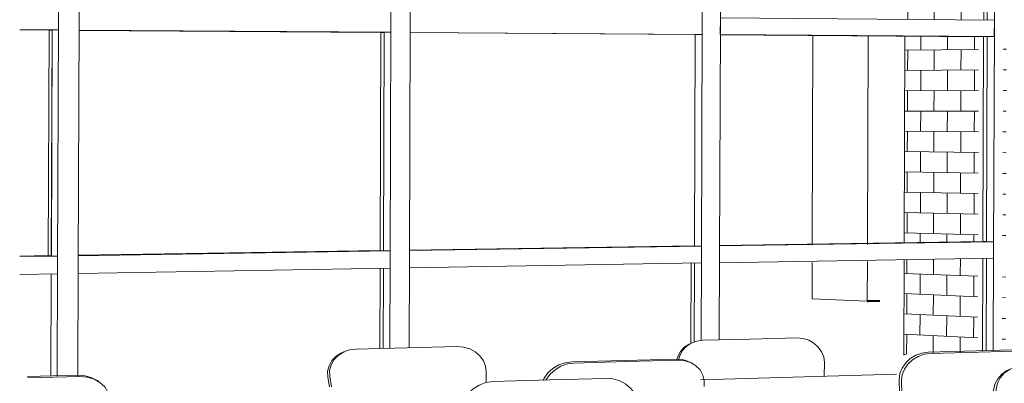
# Model space of a CAD drawing. Header units: metres. Extents: x -32 to 90, y -28 to 32.
# Tile 56 of 148: x 90.04831 to 90.05269, y 1.776 to 1.77762. Entities that reach past the tile are written whole.
import ezdxf

# ---------------------------------------------------------------- set-up
doc = ezdxf.new("R2010")
doc.units = ezdxf.units.M
for name, color, linetype, lineweight in [('A-GLAZ-CURT', 52, 'Continuous', 18), ('A-GLAZ-CWMG', 51, 'Continuous', 18), ('A-WALL', 113, 'Continuous', 18), ('A-WALL-PATT', 111, 'Continuous', 35), ('I-FURN', 30, 'Continuous', 18), ('PAREDES', 250, 'Continuous', 50)]:
    doc.layers.add(name, color=color, linetype=linetype, lineweight=lineweight)

# ---------------------------------------------------------------- blocks, each defined once
blk = doc.blocks.new('FP_58-3-RESTAURANTE- ÁREA DE REFEIÇÃO AMPLIADA')
at = {"layer": 'A-WALL-PATT', "lineweight": 9}
for p, q in [((3.3000641, 1.7800069), (3.3003928, 1.7800499)), ((3.3001359, 1.7800163), (3.3001361, 1.780053)), ((3.3002546, 1.7800318), (3.3002547, 1.7800621)), ((3.3003746, 1.7800475), (3.3003747, 1.780078)), ((3.3005018, 1.7800641), (3.3005163, 1.780066)), ((3.3000768, 1.7799184), (3.3000771, 1.7800086)), ((3.3001948, 1.7799333), (3.3001951, 1.780024)), ((3.3003141, 1.7799484), (3.3003144, 1.7800396)), ((3.3000638, 1.7799167), (3.3003925, 1.7799583)), ((3.300374, 1.7798645), (3.3003743, 1.779956)), ((3.3005015, 1.7799721), (3.300516, 1.7799739)), ((3.3001353, 1.7798353), (3.3001356, 1.7799258)), ((3.300254, 1.7798498), (3.3002543, 1.7799408)), ((3.3000635, 1.7798266), (3.3003922, 1.7798667)), ((3.3005012, 1.7798801), (3.3005157, 1.7798818)), ((3.3000762, 1.7797379), (3.3000765, 1.7798281)), ((3.3001942, 1.7797518), (3.3001945, 1.7798426)), ((3.3003135, 1.7797659), (3.3003138, 1.7798571)), ((3.3005009, 1.779788), (3.3005154, 1.7797897)), ((3.3000632, 1.7797364), (3.3003919, 1.7797752)), ((3.3001347, 1.7796544), (3.300135, 1.7797449)), ((3.3002534, 1.7796679), (3.3002537, 1.7797589)), ((3.3003734, 1.7796815), (3.3003737, 1.779773)), ((3.3005006, 1.779696), (3.3005151, 1.7796976)), ((3.3000629, 1.7796462), (3.3003916, 1.7796836)), ((3.3000758, 1.7796088), (3.3000759, 1.7796477)), ((3.3001937, 1.779602), (3.3001939, 1.7796611)), ((3.3003129, 1.7795951), (3.3003132, 1.7796747)), ((3.3005003, 1.7796039), (3.3005148, 1.7796055)), ((3.3003831, 1.7795911), (3.3003913, 1.779592)), ((3.3001341, 1.7794734), (3.3001343, 1.7795271)), ((3.3002528, 1.7794859), (3.3002529, 1.7795205)), ((3.3000623, 1.7794659), (3.300391, 1.7795004)), ((3.300193, 1.7793889), (3.3001933, 1.7794796)), ((3.3003123, 1.7794009), (3.3003126, 1.7794922)), ((3.3003728, 1.7794985), (3.3003728, 1.7795138)), ((3.300075, 1.779377), (3.3000753, 1.7794672)), ((3.300062, 1.7793757), (3.3003907, 1.7794088)), ((3.3002522, 1.7793039), (3.3002525, 1.7793949)), ((3.3003722, 1.7793155), (3.3003725, 1.779407)), ((3.3004997, 1.7794198), (3.3005142, 1.7794213)), ((3.3001335, 1.7792924), (3.3001338, 1.7793829)), ((3.3000617, 1.7792855), (3.3003904, 1.7793172)), ((3.3001924, 1.7792074), (3.3001927, 1.7792981)), ((3.3003117, 1.7792184), (3.300312, 1.7793097)), ((3.3004994, 1.7793277), (3.3005139, 1.7793291)), ((3.3000744, 1.7791965), (3.3000747, 1.7792867)), ((3.3000614, 1.7791953), (3.3003901, 1.7792256)), ((3.3002516, 1.7791219), (3.3002519, 1.7792129)), ((3.3003715, 1.7791324), (3.3003718, 1.7792239)), ((3.3004991, 1.7792357), (3.3005136, 1.779237)), ((3.3001329, 1.7791114), (3.3001332, 1.7792019)), ((3.3000611, 1.7791051), (3.3003898, 1.779134)), ((3.3003111, 1.7790359), (3.3003114, 1.7791271)), ((3.3004988, 1.7791436), (3.3005133, 1.7791449)), ((3.3000738, 1.779016), (3.3000741, 1.7791063)), ((3.3001918, 1.7790259), (3.3001921, 1.7791166)), ((3.3000608, 1.7790149), (3.3003895, 1.7790424)), ((3.3003709, 1.7789494), (3.3003712, 1.7790409)), ((3.3004985, 1.7790515), (3.300513, 1.7790527)), ((3.3001323, 1.7789304), (3.3001326, 1.7790209)), ((3.300251, 1.7789398), (3.3002513, 1.7790309)), ((3.3000605, 1.7789247), (3.3003892, 1.7789508)), ((3.3004982, 1.7789595), (3.3005127, 1.7789606)), ((3.3000732, 1.7788355), (3.3000735, 1.7789257)), ((3.3001912, 1.7788444), (3.3001915, 1.7789351)), ((3.3003105, 1.7788533), (3.3003108, 1.7789446)), ((3.3000602, 1.7788345), (3.3003889, 1.7788592)), ((3.3004979, 1.7788674), (3.3005124, 1.7788685)), ((3.3001317, 1.7787494), (3.300132, 1.7788399)), ((3.3002504, 1.7787578), (3.3002507, 1.7788488)), ((3.3003703, 1.7787663), (3.3003706, 1.7788578)), ((3.3004976, 1.7787753), (3.3005121, 1.7787763)), ((3.3000599, 1.7787443), (3.3003886, 1.7787676)), ((3.3000726, 1.778655), (3.3000729, 1.7787452)), ((3.3001906, 1.7786628), (3.3001909, 1.7787536)), ((3.3003099, 1.7786708), (3.3003102, 1.778762)), ((3.3004973, 1.7786832), (3.3005118, 1.7786842)), ((3.3000595, 1.7786541), (3.3003883, 1.778676)), ((3.3001312, 1.7786115), (3.3001314, 1.7786589)), ((3.3002499, 1.7786075), (3.3002501, 1.7786668)), ((3.3003698, 1.7786035), (3.30037, 1.7786748)), ((3.300072, 1.7784744), (3.3000722, 1.7785373)), ((3.30019, 1.7784813), (3.3001901, 1.7785336)), ((3.3003093, 1.7784882), (3.3003094, 1.7785298)), ((3.3000589, 1.7784737), (3.3003877, 1.7784927)), ((3.3001305, 1.7783873), (3.3001308, 1.7784778)), ((3.3002492, 1.7783937), (3.3002495, 1.7784847)), ((3.3003691, 1.7784001), (3.3003694, 1.7784917)), ((3.3004977, 1.7784991), (3.3005112, 1.7784999)), ((3.3000586, 1.7783835), (3.3003874, 1.7784011)), ((3.3000714, 1.7782939), (3.3000717, 1.7783842)), ((3.3001894, 1.7782997), (3.3001897, 1.7783905)), ((3.3003087, 1.7783056), (3.300309, 1.7783969)), ((3.3004964, 1.7784069), (3.3005109, 1.7784077)), ((3.3000583, 1.7782932), (3.3003871, 1.7783095)), ((3.3001299, 1.7782063), (3.3001302, 1.7782968)), ((3.3002485, 1.7782116), (3.3002488, 1.7783026)), ((3.3003685, 1.778217), (3.3003688, 1.7783086)), ((3.3004961, 1.7783148), (3.3005106, 1.7783156)), ((3.300058, 1.778203), (3.3003868, 1.7782178)), ((3.3000708, 1.7781133), (3.3000711, 1.7782036)), ((3.3001888, 1.7781181), (3.3001891, 1.7782089)), ((3.3003081, 1.778123), (3.3003084, 1.7782143)), ((3.3004958, 1.7782227), (3.3005103, 1.7782234)), ((3.3000577, 1.7781128), (3.3003865, 1.7781262)), ((3.3001293, 1.7780252), (3.3001296, 1.7781157)), ((3.3002479, 1.7780295), (3.3002482, 1.7781206)), ((3.3003679, 1.7780339), (3.3003682, 1.7781254)), ((3.3004955, 1.7781306), (3.30051, 1.7781312)), ((3.3000574, 1.7780226), (3.3003862, 1.7780346)), ((3.3003075, 1.7779404), (3.3003078, 1.7780317)), ((3.3004952, 1.7780385), (3.3005097, 1.7780391)), ((3.3000702, 1.7779327), (3.3000705, 1.778023)), ((3.3001882, 1.7779365), (3.3001885, 1.7780273)), ((3.3000571, 1.7779323), (3.3003859, 1.7779429)), ((3.3003673, 1.7778508), (3.3003676, 1.7779423)), ((3.3004949, 1.7779464), (3.3005094, 1.7779469)), ((3.3001287, 1.7778441), (3.300129, 1.7779346)), ((3.3002473, 1.7778474), (3.3002476, 1.7779385)), ((3.3004946, 1.7778543), (3.3005091, 1.7778547)), ((3.3000568, 1.7778421), (3.3003856, 1.7778513)), ((3.3000696, 1.7777521), (3.3000699, 1.7778424)), ((3.3001875, 1.7777549), (3.3001879, 1.7778457)), ((3.3003069, 1.7777578), (3.3003072, 1.7778491)), ((3.3000565, 1.7777518), (3.3003832, 1.7777596)), ((3.3001281, 1.777663), (3.3001284, 1.7777535)), ((3.3002467, 1.7776653), (3.300247, 1.7777563)), ((3.3003667, 1.7776676), (3.300367, 1.7777592)), ((3.3004943, 1.7777622), (3.3005088, 1.7777625)), ((3.3000562, 1.7776616), (3.3003832, 1.7776679)), ((3.3000691, 1.7776177), (3.3000693, 1.7776618)), ((3.3001871, 1.7776166), (3.3001872, 1.7776641)), ((3.3003064, 1.7776156), (3.3003066, 1.7776664)), ((3.300494, 1.7776701), (3.3005085, 1.7776703)), ((3.3001275, 1.7774819), (3.3001277, 1.7775434)), ((3.3002461, 1.7774832), (3.3002463, 1.7775425)), ((3.3003661, 1.7774844), (3.3003663, 1.7775417)), ((3.3000556, 1.7774811), (3.3003832, 1.7774846)), ((3.3000683, 1.7773909), (3.3000687, 1.7774812)), ((3.3001863, 1.7773917), (3.3001866, 1.7774825)), ((3.3003057, 1.7773925), (3.300306, 1.7774838)), ((3.3004934, 1.7774858), (3.3005079, 1.777486)), ((3.3000553, 1.7773908), (3.3003832, 1.777393)), ((3.3001269, 1.7773007), (3.3001272, 1.7773913)), ((3.3002455, 1.777301), (3.3002458, 1.7773921)), ((3.3003655, 1.7773013), (3.3003658, 1.7773929)), ((3.3004931, 1.7773937), (3.3005076, 1.7773938)), ((3.300055, 1.7773006), (3.3003832, 1.7773013)), ((3.3000677, 1.7772103), (3.300068, 1.7773006)), ((3.3001857, 1.7772101), (3.300186, 1.7773009)), ((3.3003051, 1.7772098), (3.3003054, 1.7773011)), ((3.3004928, 1.7773015), (3.3005073, 1.7773016)), ((3.3000547, 1.7772103), (3.3003832, 1.7772096)), ((3.3001263, 1.7771196), (3.3001266, 1.7772102)), ((3.3002449, 1.7771188), (3.3002452, 1.7772099)), ((3.3003649, 1.7771181), (3.3003652, 1.7772097)), ((3.3004925, 1.7772094), (3.300507, 1.7772094)), ((3.3000544, 1.7771201), (3.3003832, 1.777118)), ((3.3000671, 1.7770297), (3.3000674, 1.77712)), ((3.3001851, 1.7770284), (3.3001854, 1.7771192)), ((3.3003045, 1.7770271), (3.3003048, 1.7771185)), ((3.3004922, 1.7771173), (3.3005067, 1.7771172)), ((3.3000541, 1.7770298), (3.3003829, 1.7770263)), ((3.3001257, 1.7769385), (3.300126, 1.777029)), ((3.3002443, 1.7769367), (3.3002446, 1.7770278)), ((3.3003643, 1.7769349), (3.3003646, 1.7770265)), ((3.3004919, 1.7770251), (3.3005064, 1.777025)), ((3.3000538, 1.7769395), (3.3003826, 1.7769346)), ((3.3000665, 1.776849), (3.3000668, 1.7769393)), ((3.3001845, 1.7768467), (3.3001848, 1.7769376)), ((3.3003039, 1.7768444), (3.3003042, 1.7769358)), ((3.3004916, 1.776933), (3.3005061, 1.7769328)), ((3.3000535, 1.7768493), (3.3003823, 1.7768429)), ((3.3001251, 1.7767573), (3.3001254, 1.7768479)), ((3.3002437, 1.7767545), (3.300244, 1.7768456)), ((3.3003637, 1.7767517), (3.300364, 1.7768433)), ((3.3004913, 1.7768408), (3.3005058, 1.7768405)), ((3.3000532, 1.776759), (3.300382, 1.7767512)), ((3.3000659, 1.7766683), (3.3000662, 1.7767587)), ((3.3001839, 1.7766651), (3.3001842, 1.7767559)), ((3.3003033, 1.7766617), (3.3003036, 1.7767531)), ((3.300491, 1.7767487), (3.3005055, 1.7767483)), ((3.3000529, 1.7766687), (3.3003817, 1.7766595)), ((3.3001246, 1.7766239), (3.3001248, 1.7766667)), ((3.3002433, 1.7766257), (3.3002434, 1.7766634)), ((3.3003633, 1.7766276), (3.3003634, 1.77666)), ((3.3004907, 1.7766565), (3.3005052, 1.7766561)), ((3.3000653, 1.7764877), (3.3000655, 1.7765482)), ((3.3001833, 1.7764834), (3.3001835, 1.7765503)), ((3.3003027, 1.776479), (3.3003029, 1.7765524)), ((3.3000523, 1.7764881), (3.3003811, 1.7764761)), ((3.3001239, 1.7763949), (3.3001242, 1.7764855)), ((3.3002425, 1.7763901), (3.3002428, 1.7764812)), ((3.3003625, 1.7763852), (3.3003628, 1.7764768)), ((3.3004901, 1.7764722), (3.3005045, 1.7764716)), ((3.300052, 1.7763978), (3.3003808, 1.7763844)), ((3.3000647, 1.776307), (3.300065, 1.7763973)), ((3.3001827, 1.7763016), (3.300183, 1.7763925)), ((3.300302, 1.7762963), (3.3003024, 1.7763876)), ((3.3004898, 1.77638), (3.3005042, 1.7763794)), ((3.3000517, 1.7763076), (3.3003805, 1.7762927)), ((3.3001233, 1.7762137), (3.3001236, 1.7763043)), ((3.3002419, 1.7762079), (3.3002422, 1.776299)), ((3.3003619, 1.7762019), (3.3003622, 1.7762936)), ((3.3004895, 1.7762878), (3.3005039, 1.7762872)), ((3.3000514, 1.7762173), (3.3003802, 1.776201)), ((3.3000641, 1.7761282), (3.3000644, 1.7762166)), ((3.3001822, 1.7761344), (3.3001824, 1.7762108)), ((3.3003015, 1.7761378), (3.3003017, 1.7762049)), ((3.3004892, 1.7761957), (3.3005036, 1.7761949)), ((3.3000511, 1.776127), (3.3000587, 1.7761265))]:
    blk.add_line(p, q, dxfattribs=at)

msp = doc.modelspace()

# ---------------------------------------------------------------- linework, layer by layer
at = {"layer": 'A-GLAZ-CURT', "lineweight": 9}
for p, q in [((90.0525986, 1.7785239), (90.0525956, 1.7776146)), ((90.0526115, 1.7776145), (90.0526145, 1.7785249)), ((90.0483101, 1.777571), (90.0484408, 1.7775701)), ((90.0484549, 1.7775704), (90.0483105, 1.7775714)), ((90.0484408, 1.7775701), (90.0484367, 1.776567)), ((90.0484549, 1.7775704), (90.0484408, 1.7775701)), ((90.0484508, 1.7765664), (90.0484549, 1.7775704)), ((90.0485737, 1.7775692), (90.0499161, 1.7775598)), ((90.0499309, 1.7775601), (90.048574, 1.7775696)), ((90.0499161, 1.7775598), (90.0499124, 1.7765894)), ((90.0499309, 1.7775601), (90.0499161, 1.7775598)), ((90.0499272, 1.7765889), (90.0499309, 1.7775601)), ((90.0514238, 1.7775493), (90.0525953, 1.7775411)), ((90.0526112, 1.7775413), (90.0514241, 1.7775496)), ((90.0525953, 1.7775411), (90.0525923, 1.7766302)), ((90.0526112, 1.7775413), (90.0525953, 1.7775411)), ((90.0526083, 1.7766298), (90.0526112, 1.7775413)), ((90.0525923, 1.7766302), (90.0514205, 1.7766124)), ((90.0514208, 1.7766117), (90.0526083, 1.7766298)), ((90.0525923, 1.7766302), (90.0526083, 1.7766298)), ((90.0499124, 1.7765894), (90.0485696, 1.776569)), ((90.04857, 1.7765682), (90.0499272, 1.7765889)), ((90.0499124, 1.7765894), (90.0499272, 1.7765889)), ((90.0484367, 1.776567), (90.0483101, 1.776565)), ((90.0483105, 1.7765642), (90.0484508, 1.7765664)), ((90.0484367, 1.776567), (90.0484508, 1.7765664)), ((90.0525921, 1.7765555), (90.0525907, 1.7761425)), ((90.0526067, 1.7761429), (90.052608, 1.7765558)), ((90.0499121, 1.7765098), (90.0499108, 1.7761537)), ((90.0499256, 1.776154), (90.0499269, 1.7765101)), ((90.0512945, 1.7765334), (90.0512932, 1.7761789)), ((90.0513087, 1.7761846), (90.0513099, 1.7765337))]:
    msp.add_line(p, q, dxfattribs=at)
at = {"layer": 'A-GLAZ-CWMG', "lineweight": 9}
for p, q in [((90.0484876, 1.7786958), (90.0484831, 1.7776108)), ((90.0485794, 1.7786929), (90.048575, 1.7776101)), ((90.0499645, 1.7786486), (90.0499605, 1.7775991)), ((90.0500504, 1.7786459), (90.0500464, 1.7775985)), ((90.0513478, 1.7786044), (90.0513443, 1.7775882)), ((90.0514284, 1.7786019), (90.0514248, 1.7775876)), ((90.0526462, 1.778563), (90.0526429, 1.777578)), ((90.0526112, 1.7776145), (90.0526142, 1.7785249)), ((90.0484833, 1.7776507), (90.048483, 1.7775709)), ((90.0485748, 1.7775703), (90.0485751, 1.7776499)), ((90.0499607, 1.7776377), (90.0499604, 1.7775606)), ((90.0500463, 1.77756), (90.0500466, 1.777637)), ((90.0484831, 1.7776108), (90.0484787, 1.7765254)), ((90.048575, 1.7776101), (90.0485705, 1.7765268)), ((90.0499605, 1.7775991), (90.0499565, 1.7765492)), ((90.0500464, 1.7775985), (90.0500425, 1.7765506)), ((90.0513444, 1.7776256), (90.0513441, 1.7775509)), ((90.0514247, 1.7775503), (90.051425, 1.7776249)), ((90.0526431, 1.7776142), (90.051425, 1.7776249)), ((90.0526431, 1.7776142), (90.0526428, 1.7775418)), ((90.0484546, 1.7775704), (90.0483104, 1.7775714)), ((90.048483, 1.7775709), (90.0483112, 1.7775721)), ((90.0484505, 1.7765664), (90.0484546, 1.7775704)), ((90.048483, 1.7775709), (90.0484546, 1.7775704)), ((90.0499307, 1.7775601), (90.048574, 1.7775696)), ((90.0499604, 1.7775606), (90.0485748, 1.7775703)), ((90.049927, 1.7765889), (90.0499307, 1.7775601)), ((90.0499604, 1.7775606), (90.0499307, 1.7775601)), ((90.0513132, 1.7775504), (90.0500456, 1.7775593)), ((90.0513441, 1.7775509), (90.0500463, 1.77756)), ((90.0513099, 1.7766085), (90.0513132, 1.7775511)), ((90.0513441, 1.7775509), (90.0513132, 1.7775504)), ((90.0513443, 1.7775882), (90.0513407, 1.7765716)), ((90.0514248, 1.7775876), (90.0514213, 1.7765729)), ((90.0526109, 1.7775413), (90.0514241, 1.7775496)), ((90.0526428, 1.7775418), (90.0514247, 1.7775503)), ((90.0526429, 1.777578), (90.0526397, 1.7765926)), ((90.0526079, 1.7766298), (90.0526109, 1.7775413)), ((90.0526428, 1.7775418), (90.0526109, 1.7775413)), ((90.0514208, 1.7766117), (90.0526079, 1.7766298)), ((90.0526398, 1.7766288), (90.0514214, 1.7766102)), ((90.0526079, 1.7766298), (90.0526398, 1.7766288)), ((90.0526398, 1.7766288), (90.0526396, 1.7765564)), ((90.04857, 1.7765682), (90.049927, 1.7765889)), ((90.0499567, 1.7765878), (90.0485707, 1.7765667)), ((90.049927, 1.7765889), (90.0499567, 1.7765878)), ((90.0499567, 1.7765878), (90.0499564, 1.7765106)), ((90.050042, 1.7765907), (90.0513099, 1.77661)), ((90.0500423, 1.7765121), (90.0500426, 1.7765892)), ((90.0513408, 1.776609), (90.0500426, 1.7765892)), ((90.0513099, 1.77661), (90.0513408, 1.776609)), ((90.0513408, 1.776609), (90.0513405, 1.7765342)), ((90.0514211, 1.7765356), (90.0514214, 1.7766102)), ((90.0526397, 1.7765926), (90.0526383, 1.7761438)), ((90.0483105, 1.7765643), (90.0484505, 1.7765664)), ((90.0484788, 1.7765653), (90.0483112, 1.7765627)), ((90.0484505, 1.7765664), (90.0484788, 1.7765653)), ((90.0484788, 1.7765653), (90.0484785, 1.7764854)), ((90.0485704, 1.776487), (90.0485707, 1.7765667)), ((90.0499565, 1.7765492), (90.049955, 1.7761548)), ((90.0500425, 1.7765506), (90.050041, 1.776157)), ((90.0513407, 1.7765716), (90.0513393, 1.7761896)), ((90.0514213, 1.7765729), (90.0514199, 1.7761917)), ((90.0526396, 1.7765564), (90.0514211, 1.7765356)), ((90.0526064, 1.7761429), (90.0526077, 1.7765558)), ((90.0484787, 1.7765254), (90.0484767, 1.7760309)), ((90.0485705, 1.7765268), (90.0485685, 1.7760299)), ((90.0499564, 1.7765106), (90.0485704, 1.776487)), ((90.0499253, 1.776154), (90.0499267, 1.7765101)), ((90.0513405, 1.7765342), (90.0500423, 1.7765121)), ((90.0513084, 1.7761844), (90.0513096, 1.7765337)), ((90.0484785, 1.7764854), (90.0483112, 1.7764826)), ((90.0484483, 1.7760301), (90.0484502, 1.7764849))]:
    msp.add_line(p, q, dxfattribs=at)
at = {"layer": 'A-WALL', "lineweight": 9}
for p, q in [((90.0518365, 1.7775466), (90.0518333, 1.7766129)), ((90.052079, 1.7766167), (90.0520822, 1.7775449)), ((90.0522447, 1.7775439), (90.0522416, 1.7766227)), ((90.0520782, 1.7763649), (90.0520788, 1.7765414)), ((90.0522413, 1.776548), (90.0522399, 1.7761239)), ((90.051833, 1.7765371), (90.0518325, 1.7763753)), ((90.0518325, 1.7763753), (90.0520782, 1.7763649)), ((90.0521343, 1.7763661), (90.0520782, 1.7763649))]:
    msp.add_line(p, q, dxfattribs=at)
at = {"layer": 'I-FURN', "lineweight": 9}
for p, q in [((90.0515572, 1.7761955), (90.0513466, 1.7761902)), ((90.0517658, 1.7762007), (90.0515572, 1.7761955)), ((90.0500309, 1.776157), (90.0498046, 1.7761513)), ((90.0502548, 1.7761627), (90.0500309, 1.776157)), ((90.0512927, 1.7761768), (90.0512949, 1.7761777)), ((90.0512941, 1.7761769), (90.0513034, 1.7761808)), ((90.0525642, 1.776143), (90.0527779, 1.7761488)), ((90.0497445, 1.7761354), (90.0497535, 1.7761394)), ((90.0509979, 1.7761006), (90.0512281, 1.7761069)), ((90.0512381, 1.7761016), (90.0510078, 1.7760953)), ((90.0523484, 1.7761372), (90.0525642, 1.776143)), ((90.0525746, 1.7761379), (90.0523587, 1.7761321)), ((90.0527882, 1.7761437), (90.0525746, 1.7761379)), ((90.0507652, 1.7760943), (90.0509979, 1.7761006)), ((90.0510078, 1.7760953), (90.0507751, 1.7760889)), ((90.0512927, 1.7760925), (90.0513027, 1.7760872)), ((90.0518863, 1.7760301), (90.0518875, 1.776092)), ((90.0483451, 1.7760288), (90.0485687, 1.7760348)), ((90.0485779, 1.7760291), (90.0483454, 1.7760228)), ((90.0496867, 1.7759832), (90.0496795, 1.7760267)), ((90.0496884, 1.7760307), (90.0496963, 1.7759834)), ((90.0503833, 1.7760033), (90.0503843, 1.7760501)), ((90.0509158, 1.776021), (90.0506665, 1.7760137)), ((90.0522084, 1.7760399), (90.0513359, 1.7760143)), ((90.0486532, 1.7760135), (90.0486625, 1.7760079)), ((90.0506665, 1.7760137), (90.0504142, 1.7760065))]:
    msp.add_line(p, q, dxfattribs=at)
for points in [[(90.0513466, 1.7761902, 0), (90.0513199, 1.7761866, 0), (90.0512951, 1.7761774, 0), (90.0512736, 1.7761632, 0), (90.0512564, 1.7761446, 0), (90.0512446, 1.7761227, 0), (90.0512393, 1.776102, 0)], [(90.0518875, 1.776092, 0), (90.0518843, 1.7761163, 0), (90.0518751, 1.7761396, 0), (90.0518604, 1.7761604, 0), (90.0518409, 1.7761778, 0), (90.0518178, 1.7761908, 0), (90.0517923, 1.7761985, 0), (90.0517658, 1.7762007, 0)], [(90.0498046, 1.7761513, 0), (90.0497759, 1.7761476, 0), (90.04975, 1.7761385, 0)], [(90.0503843, 1.7760501, 0), (90.0503811, 1.7760753, 0), (90.0503715, 1.7760994, 0), (90.0503559, 1.776121, 0), (90.0503352, 1.776139, 0), (90.0503106, 1.7761524, 0), (90.0502833, 1.7761604, 0), (90.0502548, 1.7761627, 0)], [(90.0512309, 1.7761035, 0), (90.0512353, 1.7761189, 0), (90.0512471, 1.7761407, 0), (90.0512642, 1.7761593, 0), (90.0512858, 1.7761736, 0), (90.0512858, 1.7761736, 0)], [(90.0496795, 1.7760267, 0), (90.0496791, 1.7760524, 0), (90.0496855, 1.7760773, 0), (90.0496984, 1.7761, 0), (90.049717, 1.7761193, 0), (90.0497403, 1.7761341, 0), (90.0497403, 1.7761341, 0)], [(90.0497492, 1.7761381, 0), (90.0497259, 1.7761233, 0), (90.0497073, 1.776104, 0), (90.0496944, 1.7760813, 0), (90.049688, 1.7760564, 0), (90.0496884, 1.7760307, 0)], [(90.0512281, 1.7761069, 0), (90.0512568, 1.7761046, 0), (90.0512835, 1.7760962, 0)], [(90.0513524, 1.7759846, 0), (90.0513532, 1.7760108, 0), (90.0513472, 1.7760358, 0), (90.0513348, 1.7760583, 0), (90.0513165, 1.776077, 0), (90.0512935, 1.7760909, 0), (90.0512668, 1.7760993, 0), (90.0512381, 1.7761016, 0)], [(90.0522194, 1.7760162, 0), (90.052223, 1.7760419, 0), (90.0522329, 1.7760669, 0), (90.0522487, 1.7760897, 0), (90.0522693, 1.776109, 0), (90.0522937, 1.7761239, 0), (90.0523206, 1.7761334, 0), (90.0523484, 1.7761372, 0)], [(90.0523587, 1.7761321, 0), (90.0523309, 1.7761283, 0), (90.052304, 1.7761187, 0), (90.0522796, 1.7761038, 0), (90.0522589, 1.7760845, 0), (90.0522432, 1.7760617, 0), (90.0522333, 1.7760367, 0), (90.0522297, 1.7760109, 0)], [(90.0506369, 1.7760121, 0), (90.0506414, 1.7760212, 0), (90.0506581, 1.7760449, 0), (90.0506802, 1.776065, 0), (90.0507064, 1.7760804, 0), (90.0507352, 1.7760904, 0), (90.0507652, 1.7760943, 0)], [(90.0507751, 1.7760889, 0), (90.0507451, 1.776085, 0), (90.0507162, 1.7760751, 0), (90.05069, 1.7760596, 0), (90.0506679, 1.7760395, 0), (90.0506512, 1.7760158, 0), (90.0506494, 1.7760124, 0)], [(90.0526402, 1.7759409, 0), (90.0526394, 1.7759684, 0), (90.0526453, 1.775995, 0), (90.0526578, 1.7760193, 0), (90.052676, 1.77604, 0), (90.052699, 1.7760559, 0), (90.0527249, 1.776066, 0)], [(90.0527651, 1.7760744, 0), (90.0527365, 1.7760704, 0), (90.05271, 1.7760601, 0), (90.0526871, 1.7760442, 0), (90.0526688, 1.7760236, 0), (90.0526564, 1.7759992, 0), (90.0526505, 1.7759726, 0), (90.0526513, 1.7759451, 0)], [(90.0485687, 1.7760348, 0), (90.0486013, 1.7760324, 0), (90.0486315, 1.7760236, 0), (90.0486578, 1.7760089, 0)], [(90.048709, 1.7759051, 0), (90.0487095, 1.775933, 0), (90.0487024, 1.7759596, 0), (90.0486879, 1.7759834, 0), (90.048667, 1.7760032, 0), (90.0486407, 1.776018, 0), (90.0486105, 1.7760268, 0), (90.0485779, 1.7760291, 0)], [(90.0510603, 1.7758942, 0), (90.0510567, 1.7759227, 0), (90.0510458, 1.7759499, 0), (90.0510284, 1.7759742, 0), (90.0510053, 1.7759945, 0), (90.0509779, 1.7760095, 0), (90.0509475, 1.7760185, 0), (90.0509158, 1.776021, 0)], [(90.0522589, 1.7756711, 0), (90.052236, 1.7757838, 0), (90.0522228, 1.775899, 0), (90.0522194, 1.7760162, 0)], [(90.0504142, 1.7760065, 0), (90.0503822, 1.7760021, 0), (90.0503525, 1.7759913, 0), (90.0503265, 1.7759744, 0), (90.0503058, 1.7759525, 0), (90.0502916, 1.7759267, 0), (90.0502845, 1.7758985, 0), (90.050285, 1.7758694, 0)], [(90.0522297, 1.7760109, 0), (90.0522331, 1.7758938, 0), (90.0522463, 1.7757785, 0), (90.0522692, 1.7756657, 0)]]:
    msp.add_polyline3d(points, dxfattribs=at)
at = {"layer": 'PAREDES', "color": 39}
msp.add_polyline3d([(90.0521343, 1.776366, 0), (90.0520839, 1.7763649, 0), (90.0520781, 1.7763651, 0)], dxfattribs=at)

# ---------------------------------------------------------------- block references
at = {"layer": 'A-WALL', "lineweight": 9}
msp.add_blockref('FP_58-3-RESTAURANTE- ÁREA DE REFEIÇÃO AMPLIADA', (86.7521889, 0), dxfattribs=at)

doc.saveas('drawing.dxf')
